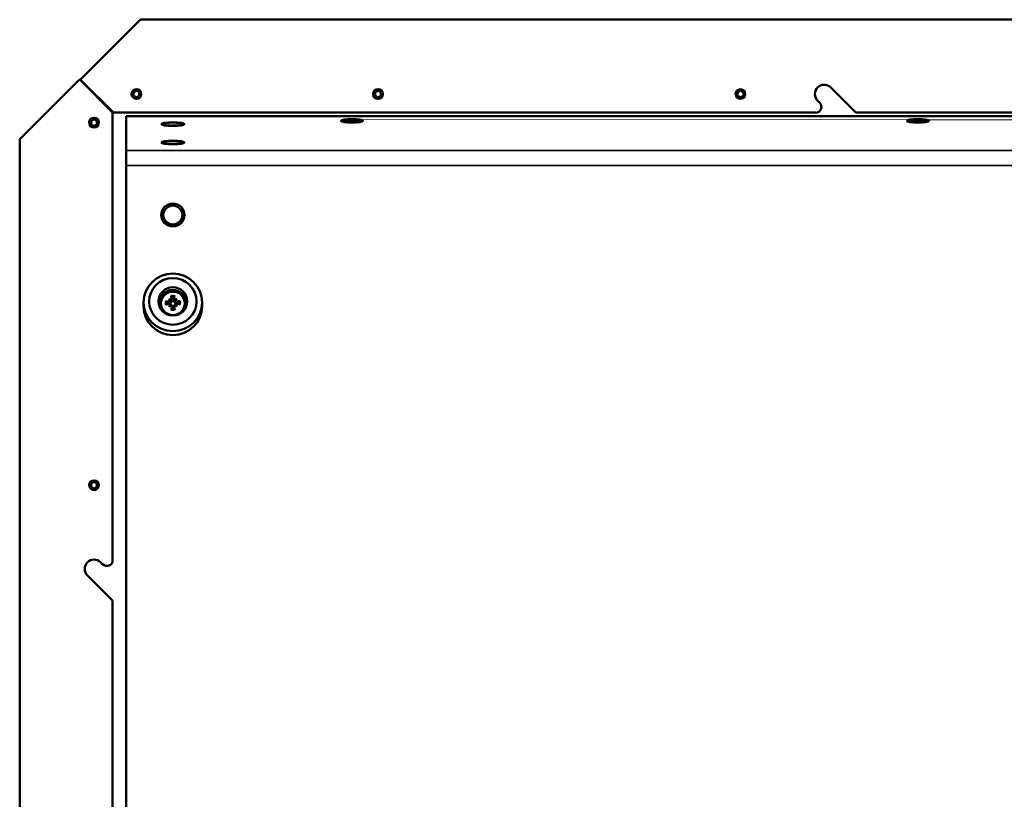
# Model space of a CAD drawing. Header units: inches. Extents: x 23.7 to 69.9, y 6 to 64.2.
# Tile 134 of 158: x 45.2 to 55.8, y 54.8 to 63.2. Entities that reach past the tile are written whole.
import ezdxf

# ---------------------------------------------------------------- set-up
doc = ezdxf.new("R2010")
doc.units = ezdxf.units.IN
doc.header["$MEASUREMENT"] = 0
doc.layers.add('Visible (ANSI)', color=7, linetype='Continuous', lineweight=50)
doc.layers.add('Visible Narrow (ANSI)', color=7, linetype='Continuous', lineweight=35)

msp = doc.modelspace()

# ---------------------------------------------------------------- linework, layer by layer
at = {"layer": 'Visible (ANSI)'}
for p, q in [((46.478, 63.173), (45.838, 62.533)), ((57.026, 63.173), (46.478, 63.173)), ((45.18, 61.886), (45.82, 62.526)), ((45.82, 62.526), (45.83, 62.526)), ((45.83, 62.526), (46.18, 62.176)), ((45.838, 62.533), (45.838, 62.523)), ((45.838, 62.523), (46.188, 62.173)), ((45.902, 62.454), (45.905, 62.456)), ((53.907, 62.443), (54.177, 62.173)), ((53.788, 62.279), (53.765, 62.302)), ((46.18, 62.176), (46.18, 57.36)), ((46.188, 62.173), (53.744, 62.173)), ((68.745, 62.135), (46.325, 62.135)), ((46.325, 61.767), (46.325, 62.135)), ((48.745, 62.092), (48.745, 62.096)), ((48.745, 62.096), (48.763, 62.096)), ((48.763, 62.096), (48.763, 62.092)), ((54.177, 62.173), (59.494, 62.173)), ((54.835, 62.092), (54.835, 62.096)), ((54.835, 62.096), (54.853, 62.096)), ((54.853, 62.096), (54.853, 62.092)), ((46.725, 62.05), (46.725, 62.039)), ((46.931, 62.05), (46.931, 62.039)), ((48.648, 62.077), (48.642, 62.083)), ((48.685, 62.084), (48.685, 62.087)), ((48.685, 62.087), (48.713, 62.087)), ((48.685, 62.087), (48.687, 62.084)), ((48.713, 62.084), (48.685, 62.084)), ((48.745, 62.074), (48.745, 62.079)), ((48.745, 62.079), (48.745, 62.079)), ((48.763, 62.074), (48.745, 62.074)), ((48.763, 62.079), (48.763, 62.074)), ((48.763, 62.079), (48.763, 62.079)), ((48.795, 62.087), (48.822, 62.087)), ((48.822, 62.084), (48.795, 62.084)), ((48.82, 62.084), (48.822, 62.087)), ((48.822, 62.087), (48.822, 62.084)), ((48.86, 62.077), (48.865, 62.083)), ((54.738, 62.077), (54.732, 62.083)), ((54.775, 62.084), (54.775, 62.087)), ((54.775, 62.087), (54.803, 62.087)), ((54.775, 62.087), (54.777, 62.084)), ((54.803, 62.084), (54.775, 62.084)), ((54.835, 62.074), (54.835, 62.079)), ((54.835, 62.079), (54.835, 62.079)), ((54.853, 62.074), (54.835, 62.074)), ((54.853, 62.079), (54.853, 62.074)), ((54.853, 62.079), (54.853, 62.079)), ((54.885, 62.087), (54.912, 62.087)), ((54.912, 62.084), (54.885, 62.084)), ((54.91, 62.084), (54.912, 62.087)), ((54.912, 62.087), (54.912, 62.084)), ((54.95, 62.077), (54.955, 62.083)), ((45.18, 46.646), (45.18, 61.886)), ((46.725, 61.853), (46.725, 61.842)), ((46.931, 61.853), (46.931, 61.842)), ((46.325, 61.767), (46.325, 61.605)), ((46.325, 47.353), (46.325, 61.605)), ((46.725, 61.072), (46.725, 61.07)), ((46.931, 61.072), (46.931, 61.07)), ((46.513, 60.09), (46.513, 60.132)), ((46.693, 60.117), (46.693, 60.113)), ((46.784, 60.17), (46.804, 60.15)), ((46.786, 60.086), (46.805, 60.102)), ((46.802, 60.113), (46.807, 60.103)), ((46.817, 60.099), (46.822, 60.088)), ((46.842, 60.1), (46.836, 60.089)), ((46.856, 60.115), (46.851, 60.104)), ((46.87, 60.172), (46.852, 60.151)), ((46.872, 60.088), (46.853, 60.103)), ((46.963, 60.117), (46.963, 60.113)), ((47.143, 60.09), (47.143, 60.132)), ((46.05, 57.337), (46.072, 57.315)), ((46.18, 56.925), (45.909, 57.196)), ((46.18, 56.925), (46.18, 51.608))]:
    msp.add_line(p, q, dxfattribs=at)
for centre in [(46.436, 62.373), (49.036, 62.373), (52.936, 62.373), (45.98, 62.066), (45.98, 58.166)]:
    msp.add_circle(centre, 0.052, dxfattribs=at)
for centre, radius, start, end in [((46.436, 62.373), 0.0361, 90, 150), ((46.436, 62.373), 0.0361, 30, 90), ((49.036, 62.373), 0.0361, 90, 150), ((49.036, 62.373), 0.0361, 30, 90), ((52.936, 62.373), 0.0361, 90, 150), ((52.936, 62.373), 0.0361, 30, 90), ((53.836, 62.373), 0.1, 45, 225), ((46.436, 62.373), 0.0361, 150, 210), ((46.436, 62.373), 0.0361, 210, 270), ((46.436, 62.373), 0.0361, 270, 330), ((46.436, 62.373), 0.0361, 330, 30), ((49.036, 62.373), 0.0361, 150, 210), ((49.036, 62.373), 0.0361, 210, 270), ((49.036, 62.373), 0.0361, 270, 330), ((49.036, 62.373), 0.0361, 330, 30), ((52.936, 62.373), 0.0361, 150, 210), ((52.936, 62.373), 0.0361, 210, 270), ((52.936, 62.373), 0.0361, 270, 330), ((52.936, 62.373), 0.0361, 330, 30), ((53.744, 62.235), 0.0625, 270, 45), ((45.98, 62.066), 0.0361, 90, 150), ((45.98, 62.066), 0.0361, 30, 90), ((45.98, 62.066), 0.0361, 150, 210), ((45.98, 62.066), 0.0361, 210, 270), ((45.98, 62.066), 0.0361, 270, 330), ((45.98, 62.066), 0.0361, 330, 30), ((45.98, 58.166), 0.0361, 150, 210), ((45.98, 58.166), 0.0361, 90, 150), ((45.98, 58.166), 0.0361, 30, 90), ((45.98, 58.166), 0.0361, 330, 30), ((45.98, 58.166), 0.0361, 210, 270), ((45.98, 58.166), 0.0361, 270, 330), ((45.98, 57.266), 0.1, 45, 225), ((46.117, 57.36), 0.063, 225, 0)]:
    msp.add_arc(centre, radius, start, end, dxfattribs=at)
for centre, major_axis, ratio in [((48.754, 62.085), (-0.119, 0), 0.157296), ((48.754, 62.085), (0.113, 0), 0.157296), ((54.844, 62.085), (-0.119, 0), 0.157296), ((54.844, 62.085), (0.113, 0), 0.157296), ((46.828, 62.05), (-0.125, 0), 0.157296), ((46.828, 62.05), (0.103, 0), 0.157296), ((46.828, 61.853), (-0.125, 0), 0.157296), ((46.828, 61.853), (0.103, 0), 0.157296), ((46.828, 61.072), (0.125, 0), 0.981793), ((46.828, 61.072), (0.103, 0), 0.981793), ((46.828, 60.132), (0.315, 0), 0.981793), ((46.828, 60.143), (-0.255, 0), 0.981793), ((46.828, 60.143), (-0.155, 0), 0.981793)]:
    msp.add_ellipse(centre, major_axis=major_axis, ratio=ratio, dxfattribs=at)
for centre, major_axis, ratio, start_param, end_param in [((48.713, 62.092), (0.032, 0), 0.157296, 4.712389, 6.283185), ((48.795, 62.092), (-0.032, 0), 0.157296, 0, 1.570796), ((54.803, 62.092), (0.032, 0), 0.157296, 4.712389, 6.283185), ((54.885, 62.092), (-0.032, 0), 0.157296, 0, 1.570796), ((46.828, 62.039), (-0.103, 0), 0.157296, 0, 0.016303), ((46.828, 62.039), (0.103, 0), 0.157296, 6.266883, 6.283185), ((48.713, 62.079), (0.032, 0), 0.157296, 0, 1.570796), ((48.795, 62.079), (-0.032, 0), 0.157296, 4.712389, 6.283185), ((54.803, 62.079), (0.032, 0), 0.157296, 0, 1.570796), ((54.885, 62.079), (-0.032, 0), 0.157296, 4.712389, 6.283185), ((46.828, 61.842), (-0.103, 0), 0.157296, 0, 0.016303), ((46.828, 61.842), (0.103, 0), 0.157296, 6.266883, 6.283185), ((46.828, 61.07), (0.103, 0), 0.981793, 3.141593, 6.283185), ((46.828, 60.113), (0.155, 0), 0.981793, 0.100025, 3.041568), ((46.84, 60.1), (0.041, -0.17), 0.043346, 4.049526, 4.293691), ((46.817, 60.1), (0.033, 0.172), 0.052017, 5.132979, 5.377144), ((46.828, 60.09), (0.315, 0), 0.981793, 3.141593, 6.283185), ((46.828, 60.113), (-0.135, 0), 0.981793, 0, 0.617851), ((46.826, 60.087), (-0.172, 0.032), 0.2718, 4.979677, 5.223841), ((46.826, 60.109), (0.171, 0.039), 0.09889, 1.760473, 2.004638), ((46.828, 60.118), (-0.0478, 0), 0.981793, 6.145746, 6.341066), ((46.845, 60.113), (-0.116, 0.13), 0.048065, 1.07098, 1.23923), ((46.815, 60.081), (0.133, -0.112), 0.317501, 1.882256, 2.050506), ((46.846, 60.085), (0.103, 0.141), 0.286161, 1.601634, 1.769884), ((46.814, 60.115), (-0.133, -0.112), 0.029041, 1.339959, 1.50821), ((46.795, 60.157), (-0.00884, 0.00718), 0.164667, 2.608107, 3.080722), ((46.796, 60.108), (0.006, -0.0169), 0.394434, 1.078068, 1.550683), ((46.803, 60.165), (-0.0046, -0.018), 0.407309, 0.66491, 1.137525), ((46.804, 60.1), (-0.00871, -0.00605), 0.114699, 4.105732, 4.578346), ((46.84, 60.096), (-0.028, -0.173), 0.119121, 4.755258, 4.999423), ((46.828, 60.118), (0.0478, 0), 0.981793, 1.433357, 1.75501), ((46.817, 60.095), (-0.036, 0.171), 0.127792, 4.423737, 4.667902), ((46.843, 60.082), (0.128, 0.118), 0.311932, 1.084059, 1.252309), ((46.853, 60.166), (-0.0049, 0.0178), 0.405137, 2.016842, 2.489457), ((46.854, 60.101), (0.00866, -0.00568), 0.097165, 1.73654, 2.209155), ((46.842, 60.116), (-0.138, 0.106), 0.023472, 1.640305, 1.808556), ((46.861, 60.158), (0.00887, 0.00755), 0.179532, 3.22899, 3.701605), ((46.862, 60.109), (0.0057, 0.0172), 0.397347, 1.60426, 2.076875), ((46.811, 60.112), (-0.11, -0.135), 0.054812, 1.908139, 2.076389), ((46.811, 60.084), (0.109, -0.136), 0.292909, 1.36606, 1.53431), ((46.831, 60.087), (-0.17, -0.04), 0.270028, 4.191908, 4.436072), ((46.83, 60.109), (0.172, -0.031), 0.100662, 1.128207, 1.372372), ((46.828, 60.118), (0.0478, 0), 0.981793, 6.274709, 6.467399), ((46.828, 60.113), (0.135, 0), 0.981793, 5.665334, 6.283185), ((46.828, 60.118), (-0.0478, 0), 0.981793, 1.433357, 1.75501)]:
    msp.add_ellipse(centre, major_axis=major_axis, ratio=ratio, start_param=start_param, end_param=end_param, dxfattribs=at)
for points, weights in [([(46.436, 62.409), (46.42, 62.4), (46.405, 62.391)], [2.01272135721, 2.32409043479, 2.01272135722]), ([(46.467, 62.391), (46.452, 62.4), (46.436, 62.409)], [2.01272135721, 2.32409043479, 2.01272135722]), ([(49.036, 62.409), (49.02, 62.4), (49.005, 62.391)], [2.01272135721, 2.32409043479, 2.01272135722]), ([(49.067, 62.391), (49.052, 62.4), (49.036, 62.409)], [2.01272135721, 2.32409043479, 2.01272135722]), ([(52.936, 62.409), (52.92, 62.4), (52.905, 62.391)], [2.01272135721, 2.32409043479, 2.01272135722]), ([(52.967, 62.391), (52.952, 62.4), (52.936, 62.409)], [2.01272135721, 2.32409043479, 2.01272135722]), ([(46.405, 62.391), (46.405, 62.373), (46.405, 62.355)], [2.01272135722, 2.32409043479, 2.01272135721]), ([(46.405, 62.355), (46.42, 62.346), (46.436, 62.337)], [2.01272135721, 2.32409043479, 2.01272135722]), ([(46.436, 62.337), (46.452, 62.346), (46.467, 62.355)], [2.01272135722, 2.32409043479, 2.01272135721]), ([(46.467, 62.373), (46.467, 62.381), (46.467, 62.391)], [2.16840589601, 2.16840589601, 2.01272135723]), ([(46.467, 62.355), (46.467, 62.364), (46.467, 62.373)], [2.01272135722, 2.16840589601, 2.16840589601]), ([(49.005, 62.391), (49.005, 62.373), (49.005, 62.355)], [2.01272135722, 2.32409043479, 2.01272135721]), ([(49.005, 62.355), (49.02, 62.346), (49.036, 62.337)], [2.01272135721, 2.32409043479, 2.01272135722]), ([(49.036, 62.337), (49.052, 62.346), (49.067, 62.355)], [2.01272135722, 2.32409043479, 2.01272135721]), ([(49.067, 62.373), (49.067, 62.381), (49.067, 62.391)], [2.16840589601, 2.16840589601, 2.01272135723]), ([(49.067, 62.355), (49.067, 62.364), (49.067, 62.373)], [2.01272135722, 2.16840589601, 2.16840589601]), ([(52.905, 62.391), (52.905, 62.373), (52.905, 62.355)], [2.01272135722, 2.32409043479, 2.01272135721]), ([(52.905, 62.355), (52.92, 62.346), (52.936, 62.337)], [2.01272135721, 2.32409043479, 2.01272135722]), ([(52.936, 62.337), (52.952, 62.346), (52.967, 62.355)], [2.01272135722, 2.32409043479, 2.01272135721]), ([(52.967, 62.373), (52.967, 62.381), (52.967, 62.391)], [2.16840589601, 2.16840589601, 2.01272135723]), ([(52.967, 62.355), (52.967, 62.364), (52.967, 62.373)], [2.01272135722, 2.16840589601, 2.16840589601]), ([(45.98, 62.102), (45.964, 62.093), (45.948, 62.084)], [2.01272135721, 2.32409043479, 2.01272135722]), ([(46.011, 62.084), (45.995, 62.093), (45.98, 62.102)], [2.01272135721, 2.32409043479, 2.01272135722]), ([(48.745, 62.079), (48.745, 62.091), (48.745, 62.092)], [1.02130424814, 1.01866248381, 1]), ([(48.763, 62.092), (48.763, 62.091), (48.763, 62.079)], [1, 1.01866248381, 1.02130424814]), ([(54.835, 62.079), (54.835, 62.091), (54.835, 62.092)], [1.02130424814, 1.01866248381, 1]), ([(54.853, 62.092), (54.853, 62.091), (54.853, 62.079)], [1, 1.01866248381, 1.02130424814]), ([(45.948, 62.084), (45.948, 62.066), (45.948, 62.048)], [2.01272135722, 2.32409043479, 2.01272135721]), ([(45.948, 62.048), (45.964, 62.039), (45.98, 62.03)], [2.01272135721, 2.32409043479, 2.01272135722]), ([(45.98, 62.03), (45.995, 62.039), (46.011, 62.048)], [2.01272135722, 2.32409043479, 2.01272135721]), ([(46.011, 62.066), (46.011, 62.075), (46.011, 62.084)], [2.16840589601, 2.16840589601, 2.01272135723]), ([(46.011, 62.048), (46.011, 62.058), (46.011, 62.066)], [2.01272135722, 2.16840589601, 2.16840589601]), ([(48.713, 62.087), (48.715, 62.087), (48.717, 62.084)], [1, 1.0092634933, 1.01457975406]), ([(48.745, 62.079), (48.745, 62.079), (48.745, 62.079)], [1, 1.00101742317, 1.00198723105]), ([(48.763, 62.079), (48.763, 62.079), (48.763, 62.079)], [1.00198723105, 1.00101742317, 1]), ([(48.791, 62.084), (48.793, 62.087), (48.795, 62.087)], [1.01457975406, 1.0092634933, 1]), ([(54.803, 62.087), (54.805, 62.087), (54.807, 62.084)], [1, 1.0092634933, 1.01457975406]), ([(54.835, 62.079), (54.835, 62.079), (54.835, 62.079)], [1, 1.00101742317, 1.00198723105]), ([(54.853, 62.079), (54.853, 62.079), (54.853, 62.079)], [1.00198723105, 1.00101742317, 1]), ([(54.881, 62.084), (54.883, 62.087), (54.885, 62.087)], [1.01457975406, 1.0092634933, 1]), ([(46.811, 60.193), (46.816, 60.176), (46.82, 60.165)], [1.00449899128, 1.01934058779, 1]), ([(46.835, 60.165), (46.838, 60.177), (46.843, 60.194)], [1, 1.01934058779, 1.00449899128]), ([(46.781, 60.125), (46.773, 60.131), (46.76, 60.141)], [1, 1.01934058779, 1.00449899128]), ([(46.788, 60.123), (46.785, 60.124), (46.781, 60.125)], [1.16586371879, 1.0835991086, 1]), ([(46.82, 60.165), (46.821, 60.16), (46.822, 60.157)], [1, 1.0835991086, 1.1658637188]), ([(46.824, 60.078), (46.823, 60.075), (46.822, 60.072)], [1.16586371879, 1.0835991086, 1]), ([(46.833, 60.157), (46.834, 60.161), (46.835, 60.165)], [1.16586371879, 1.0835991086, 1]), ([(46.837, 60.072), (46.836, 60.076), (46.835, 60.079)], [1, 1.0835991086, 1.1658637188]), ([(46.875, 60.127), (46.872, 60.126), (46.868, 60.124)], [1, 1.0835991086, 1.1658637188]), ([(46.896, 60.144), (46.884, 60.134), (46.875, 60.127)], [1.00449899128, 1.01934058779, 1]), ([(46.822, 60.072), (46.819, 60.067), (46.814, 60.06)], [1, 1.01934058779, 1.00449899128]), ([(46.846, 60.061), (46.841, 60.068), (46.837, 60.072)], [1.00449899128, 1.01934058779, 1]), ([(45.98, 58.202), (45.964, 58.193), (45.948, 58.184)], [2.01272135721, 2.32409043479, 2.01272135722]), ([(45.948, 58.184), (45.948, 58.166), (45.948, 58.148)], [2.01272135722, 2.32409043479, 2.01272135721]), ([(46.011, 58.184), (45.995, 58.193), (45.98, 58.202)], [2.01272135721, 2.32409043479, 2.01272135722]), ([(46.011, 58.166), (46.011, 58.175), (46.011, 58.184)], [2.16840589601, 2.16840589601, 2.01272135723]), ([(45.948, 58.148), (45.964, 58.139), (45.98, 58.13)], [2.01272135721, 2.32409043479, 2.01272135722]), ([(45.98, 58.13), (45.995, 58.139), (46.011, 58.148)], [2.01272135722, 2.32409043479, 2.01272135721]), ([(46.011, 58.148), (46.011, 58.158), (46.011, 58.166)], [2.01272135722, 2.16840589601, 2.16840589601])]:
    msp.add_rational_spline(points, weights, degree=2, dxfattribs=at)
for points, knots in [([(46.693, 60.117), (46.693, 60.131), (46.696, 60.145), (46.705, 60.172), (46.711, 60.184), (46.729, 60.207), (46.739, 60.217), (46.762, 60.234), (46.776, 60.24), (46.803, 60.248), (46.818, 60.25), (46.846, 60.249), (46.861, 60.247), (46.888, 60.237), (46.901, 60.23), (46.924, 60.212), (46.933, 60.202), (46.949, 60.178), (46.955, 60.165), (46.962, 60.14), (46.963, 60.128), (46.963, 60.117)], [1.594184, 1.594184, 1.594184, 1.594184, 1.9115, 1.9115, 2.229365, 2.229365, 2.54863, 2.54863, 2.869555, 2.869555, 3.191747, 3.191747, 3.514357, 3.514357, 3.836387, 3.836387, 4.157038, 4.157038, 4.476016, 4.476016, 4.735776, 4.735776, 4.735776, 4.735776]), ([(46.811, 60.193), (46.811, 60.193), (46.811, 60.194), (46.81, 60.195), (46.81, 60.196), (46.81, 60.198), (46.809, 60.2), (46.809, 60.201), (46.809, 60.202), (46.808, 60.203), (46.808, 60.204), (46.808, 60.204)], [0.06923482, 0.06923482, 0.06923482, 0.06923482, 0.07540302, 0.07540302, 0.08292281, 0.08292281, 0.09043933, 0.09043933, 0.09795983, 0.09795983, 0.09960254, 0.09960254, 0.09960254, 0.09960254]), ([(46.845, 60.205), (46.845, 60.204), (46.845, 60.204), (46.845, 60.203), (46.844, 60.202), (46.844, 60.2), (46.844, 60.199), (46.843, 60.197), (46.843, 60.196), (46.843, 60.195), (46.843, 60.194), (46.843, 60.194)], [0.02101319, 0.02101319, 0.02101319, 0.02101319, 0.0226559, 0.0226559, 0.0301764, 0.0301764, 0.03769292, 0.03769292, 0.04521271, 0.04521271, 0.05138091, 0.05138091, 0.05138091, 0.05138091]), ([(46.75, 60.143), (46.75, 60.143), (46.75, 60.143), (46.751, 60.143), (46.752, 60.143), (46.754, 60.143), (46.756, 60.143), (46.757, 60.142), (46.758, 60.142), (46.759, 60.141), (46.76, 60.141), (46.76, 60.141)], [0.02101319, 0.02101319, 0.02101319, 0.02101319, 0.0226559, 0.0226559, 0.0301764, 0.0301764, 0.03769292, 0.03769292, 0.04521271, 0.04521271, 0.05138091, 0.05138091, 0.05138091, 0.05138091]), ([(46.808, 60.135), (46.808, 60.135), (46.808, 60.134), (46.808, 60.131), (46.807, 60.13), (46.806, 60.127), (46.805, 60.126), (46.802, 60.124), (46.801, 60.123), (46.798, 60.122), (46.797, 60.122), (46.793, 60.122), (46.792, 60.122), (46.79, 60.122), (46.79, 60.122), (46.789, 60.122), (46.788, 60.123)], [-0.0667939, -0.0667939, -0.0667939, -0.0667939, -0.06110017, -0.06110017, -0.04966337, -0.04966337, -0.03822658, -0.03822658, -0.02678979, -0.02678979, -0.01339489, -0.01339489, 0, 0, 0, 0.00497793, 0.00497793, 0.00497793, 0.00497793]), ([(46.802, 60.15), (46.802, 60.149), (46.802, 60.148), (46.801, 60.146), (46.8, 60.145), (46.798, 60.143), (46.797, 60.142), (46.794, 60.141), (46.793, 60.141), (46.791, 60.141), (46.79, 60.141), (46.789, 60.141)], [0.0248402, 0.0248402, 0.0248402, 0.0248402, 0.03112088, 0.03112088, 0.04123101, 0.04123101, 0.05146301, 0.05146301, 0.06169501, 0.06169501, 0.06732723, 0.06732723, 0.06732723, 0.06732723]), ([(46.79, 60.118), (46.791, 60.118), (46.793, 60.119), (46.796, 60.118), (46.797, 60.118), (46.799, 60.116), (46.8, 60.115), (46.802, 60.113), (46.802, 60.112), (46.803, 60.11), (46.803, 60.11), (46.803, 60.11)], [0, 0, 0, 0, 0.01045493, 0.01045493, 0.02090987, 0.02090987, 0.03102207, 0.03102207, 0.04113427, 0.04113427, 0.04253967, 0.04253967, 0.04253967, 0.04253967]), ([(46.804, 60.15), (46.804, 60.149), (46.804, 60.148), (46.806, 60.143), (46.807, 60.139), (46.808, 60.135)], [-2.498926, -2.498926, -2.498926, -2.498926, -2.4808221, -2.4808221, -2.3676082, -2.3676082, -2.3676082, -2.3676082]), ([(46.816, 60.168), (46.816, 60.167), (46.816, 60.165), (46.816, 60.163), (46.815, 60.161), (46.814, 60.159), (46.813, 60.158), (46.811, 60.157), (46.809, 60.156), (46.808, 60.156), (46.808, 60.156), (46.807, 60.156)], [0, 0, 0, 0, 0.01045493, 0.01045493, 0.02090987, 0.02090987, 0.03102207, 0.03102207, 0.04113427, 0.04113427, 0.04253967, 0.04253967, 0.04253967, 0.04253967]), ([(46.822, 60.157), (46.822, 60.156), (46.822, 60.156), (46.822, 60.153), (46.822, 60.151), (46.822, 60.148), (46.821, 60.146), (46.82, 60.143), (46.819, 60.142), (46.817, 60.139), (46.816, 60.138), (46.814, 60.137), (46.812, 60.136), (46.81, 60.136), (46.809, 60.135), (46.808, 60.135)], [0.16433212, 0.16433212, 0.16433212, 0.16433212, 0.16931005, 0.16931005, 0.18270494, 0.18270494, 0.19609984, 0.19609984, 0.20753663, 0.20753663, 0.21897342, 0.21897342, 0.23041022, 0.23041022, 0.23610395, 0.23610395, 0.23610395, 0.23610395]), ([(46.809, 60.104), (46.809, 60.104), (46.81, 60.104), (46.812, 60.103), (46.814, 60.103), (46.816, 60.101), (46.816, 60.1), (46.818, 60.097), (46.818, 60.095), (46.818, 60.093), (46.818, 60.093), (46.818, 60.092)], [0.0248402, 0.0248402, 0.0248402, 0.0248402, 0.03112088, 0.03112088, 0.04123101, 0.04123101, 0.05146301, 0.05146301, 0.06169501, 0.06169501, 0.06732723, 0.06732723, 0.06732723, 0.06732723]), ([(46.822, 60.088), (46.823, 60.087), (46.823, 60.085), (46.824, 60.083), (46.824, 60.081), (46.824, 60.08), (46.824, 60.079), (46.824, 60.079), (46.824, 60.078)], [-0.02446003, -0.02446003, -0.02446003, -0.02446003, -0.01339489, -0.01339489, 0, 0, 0, 0.00497793, 0.00497793, 0.00497793, 0.00497793]), ([(46.848, 60.136), (46.847, 60.136), (46.846, 60.136), (46.844, 60.137), (46.842, 60.137), (46.84, 60.139), (46.839, 60.14), (46.836, 60.142), (46.835, 60.143), (46.834, 60.146), (46.833, 60.148), (46.833, 60.152), (46.833, 60.154), (46.833, 60.155), (46.833, 60.156), (46.833, 60.156), (46.833, 60.157)], [-0.0667939, -0.0667939, -0.0667939, -0.0667939, -0.06110017, -0.06110017, -0.04966337, -0.04966337, -0.03822658, -0.03822658, -0.02678979, -0.02678979, -0.01339489, -0.01339489, 0, 0, 0, 0.00497793, 0.00497793, 0.00497793, 0.00497793]), ([(46.835, 60.079), (46.835, 60.079), (46.835, 60.08), (46.835, 60.081), (46.835, 60.083), (46.835, 60.086), (46.835, 60.087), (46.836, 60.089)], [0.16433212, 0.16433212, 0.16433212, 0.16433212, 0.16931005, 0.16931005, 0.18270494, 0.18270494, 0.19593292, 0.19593292, 0.19593292, 0.19593292]), ([(46.848, 60.157), (46.847, 60.157), (46.847, 60.157), (46.844, 60.158), (46.843, 60.159), (46.841, 60.16), (46.84, 60.161), (46.839, 60.164), (46.839, 60.165), (46.839, 60.167), (46.839, 60.168), (46.839, 60.169)], [0.0248402, 0.0248402, 0.0248402, 0.0248402, 0.03112088, 0.03112088, 0.04123101, 0.04123101, 0.05146301, 0.05146301, 0.06169501, 0.06169501, 0.06732723, 0.06732723, 0.06732723, 0.06732723]), ([(46.841, 60.092), (46.841, 60.094), (46.841, 60.095), (46.841, 60.098), (46.842, 60.099), (46.843, 60.102), (46.844, 60.103), (46.846, 60.104), (46.848, 60.105), (46.849, 60.105), (46.849, 60.105), (46.849, 60.105)], [0, 0, 0, 0, 0.01039186, 0.01039186, 0.02078372, 0.02078372, 0.03095899, 0.03095899, 0.04113425, 0.04113425, 0.04253966, 0.04253966, 0.04253966, 0.04253966]), ([(46.852, 60.151), (46.852, 60.15), (46.852, 60.149), (46.85, 60.144), (46.849, 60.14), (46.848, 60.136)], [-2.498926, -2.498926, -2.498926, -2.498926, -2.4808221, -2.4808221, -2.3676082, -2.3676082, -2.3676082, -2.3676082]), ([(46.868, 60.124), (46.868, 60.124), (46.867, 60.124), (46.865, 60.123), (46.863, 60.123), (46.86, 60.123), (46.858, 60.124), (46.856, 60.125), (46.854, 60.125), (46.852, 60.127), (46.851, 60.128), (46.849, 60.131), (46.849, 60.132), (46.848, 60.135), (46.848, 60.135), (46.848, 60.136)], [0.16433212, 0.16433212, 0.16433212, 0.16433212, 0.16931005, 0.16931005, 0.18270494, 0.18270494, 0.19609984, 0.19609984, 0.20753663, 0.20753663, 0.21897342, 0.21897342, 0.23041022, 0.23041022, 0.23610395, 0.23610395, 0.23610395, 0.23610395]), ([(46.867, 60.142), (46.866, 60.142), (46.864, 60.142), (46.861, 60.143), (46.86, 60.143), (46.858, 60.145), (46.857, 60.146), (46.855, 60.148), (46.855, 60.149), (46.854, 60.151), (46.854, 60.151), (46.854, 60.151)], [0, 0, 0, 0, 0.01045493, 0.01045493, 0.02090987, 0.02090987, 0.03102207, 0.03102207, 0.04113427, 0.04113427, 0.04253967, 0.04253967, 0.04253967, 0.04253967]), ([(46.855, 60.111), (46.855, 60.112), (46.855, 60.113), (46.856, 60.115), (46.857, 60.116), (46.859, 60.118), (46.86, 60.119), (46.863, 60.12), (46.864, 60.12), (46.866, 60.12), (46.867, 60.12), (46.868, 60.12)], [0.0248402, 0.0248402, 0.0248402, 0.0248402, 0.03112088, 0.03112088, 0.04123101, 0.04123101, 0.05146301, 0.05146301, 0.06169501, 0.06169501, 0.06732723, 0.06732723, 0.06732723, 0.06732723]), ([(46.896, 60.144), (46.896, 60.144), (46.897, 60.144), (46.898, 60.145), (46.899, 60.145), (46.901, 60.146), (46.902, 60.146), (46.904, 60.147), (46.905, 60.147), (46.906, 60.147), (46.906, 60.147), (46.906, 60.147)], [0.06923482, 0.06923482, 0.06923482, 0.06923482, 0.07540302, 0.07540302, 0.08292281, 0.08292281, 0.09043933, 0.09043933, 0.09795983, 0.09795983, 0.09960254, 0.09960254, 0.09960254, 0.09960254]), ([(46.812, 60.05), (46.812, 60.05), (46.812, 60.051), (46.812, 60.052), (46.812, 60.053), (46.813, 60.055), (46.813, 60.056), (46.813, 60.058), (46.814, 60.058), (46.814, 60.059), (46.814, 60.06), (46.814, 60.06)], [0.02101319, 0.02101319, 0.02101319, 0.02101319, 0.0226559, 0.0226559, 0.0301764, 0.0301764, 0.03769292, 0.03769292, 0.04521271, 0.04521271, 0.05138091, 0.05138091, 0.05138091, 0.05138091]), ([(46.846, 60.061), (46.846, 60.06), (46.846, 60.06), (46.847, 60.059), (46.847, 60.058), (46.847, 60.057), (46.848, 60.056), (46.848, 60.054), (46.848, 60.053), (46.848, 60.051), (46.848, 60.051), (46.848, 60.051)], [0.06923482, 0.06923482, 0.06923482, 0.06923482, 0.07540302, 0.07540302, 0.08292281, 0.08292281, 0.09043933, 0.09043933, 0.09795983, 0.09795983, 0.09960254, 0.09960254, 0.09960254, 0.09960254])]:
    msp.add_open_spline(points, degree=3, knots=knots, dxfattribs=at)
at = {"layer": 'Visible Narrow (ANSI)'}
for p, q in [((68.745, 61.767), (46.325, 61.767)), ((68.745, 61.605), (46.325, 61.605)), ((46.789, 60.141), (46.788, 60.123)), ((46.816, 60.168), (46.822, 60.157)), ((46.818, 60.092), (46.824, 60.078)), ((46.839, 60.169), (46.833, 60.157)), ((46.841, 60.092), (46.835, 60.079)), ((46.867, 60.142), (46.868, 60.124))]:
    msp.add_line(p, q, dxfattribs=at)
msp.add_ellipse((46.828, 60.121), major_axis=(-0.125, 0), ratio=0.981793, dxfattribs=at)
for centre, major_axis, start_param, end_param in [((46.828, 60.127), (-0.0803, 0), 4.507112, 4.964441), ((46.828, 60.127), (0.0695, 0), 1.365771, 1.822596), ((46.828, 60.117), (-0.135, 0), 0, 0.76664), ((46.828, 60.127), (-0.0803, 0), 6.077908, 6.535237), ((46.828, 60.127), (-0.0695, 0), 6.07816, 6.52265), ((46.828, 60.127), (0.0695, 0), 6.090764, 6.534985), ((46.828, 60.127), (0.0803, 0), 6.077908, 6.535237), ((46.828, 60.117), (0.135, 0), 5.516546, 6.283185), ((46.828, 60.127), (0.0803, 0), 4.507112, 4.964441), ((46.828, 60.127), (-0.0695, 0), 1.365771, 1.822596)]:
    msp.add_ellipse(centre, major_axis=major_axis, ratio=0.981793, start_param=start_param, end_param=end_param, dxfattribs=at)

doc.saveas('drawing.dxf')
